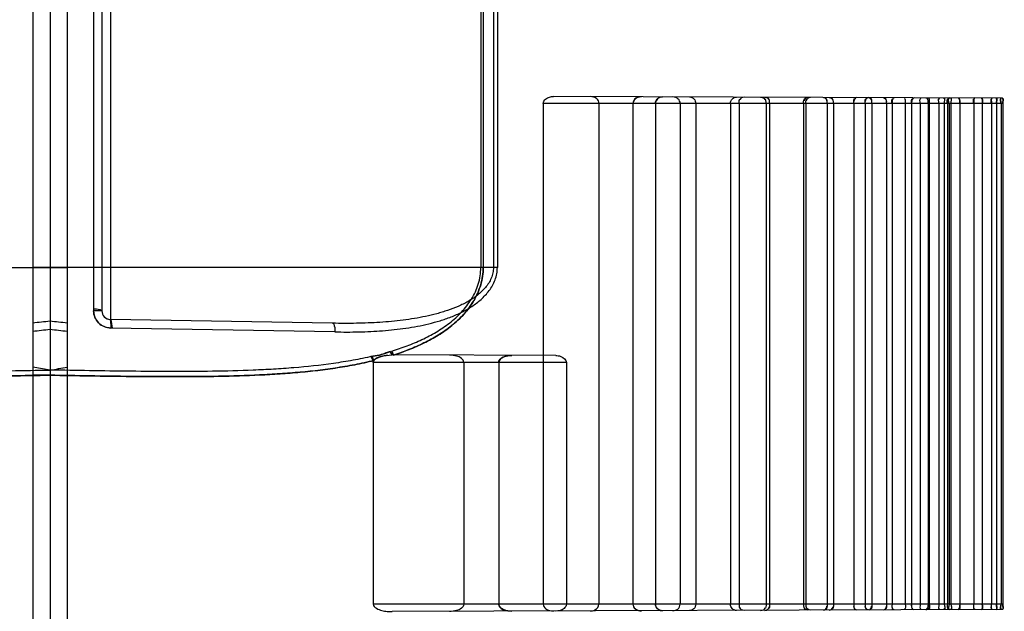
# Model space of a CAD drawing. Header units: millimetres. Extents: x 0 to 297, y 0 to 210.
# Tile 255 of 256: x 147.347 to 147.632, y 157.507 to 157.678. Entities that reach past the tile are written whole.
import ezdxf

# ---------------------------------------------------------------- set-up
doc = ezdxf.new("R2010")
doc.units = ezdxf.units.MM
doc.header["$LTSCALE"] = 16.335
doc.layers.add('INTFCLR_1', color=7, linetype='CONTINUOUS')
doc.layers.add('INTFCLR_72935', color=7, linetype='CONTINUOUS')

msp = doc.modelspace()

# ---------------------------------------------------------------- linework, layer by layer
at = {"layer": 'INTFCLR_1', "color": 6, "linetype": 'Continuous'}
for p, q in [((147.35066, 158.97451), (147.35066, 156.64235)), ((147.35566, 158.97539), (147.35566, 156.6579)), ((147.49839, 157.65397), (147.49839, 157.50897)), ((147.51452, 157.65397), (147.51452, 157.50897)), ((147.52436, 157.65397), (147.52436, 157.50897)), ((147.53088, 157.65397), (147.53088, 157.50897)), ((147.53801, 157.65397), (147.53801, 157.50897)), ((147.54252, 157.65397), (147.54252, 157.50897)), ((147.55259, 157.65397), (147.55259, 157.50897)), ((147.55507, 157.65397), (147.55507, 157.50897)), ((147.56288, 157.65397), (147.56288, 157.50897)), ((147.5639, 157.65397), (147.5639, 157.50897)), ((147.57374, 157.65397), (147.57374, 157.50897)), ((147.57437, 157.65397), (147.57437, 157.50897)), ((147.58054, 157.65397), (147.58054, 157.50897)), ((147.58236, 157.65397), (147.58236, 157.50897)), ((147.58825, 157.65397), (147.58825, 157.50897)), ((147.59151, 157.65397), (147.59151, 157.50897)), ((147.59344, 157.65397), (147.59344, 157.50897)), ((147.59774, 157.65397), (147.59774, 157.50897)), ((147.59933, 157.65397), (147.59933, 157.50897)), ((147.60317, 157.65397), (147.60317, 157.50897)), ((147.60498, 157.65397), (147.60498, 157.50897)), ((147.60745, 157.65397), (147.60745, 157.50897)), ((147.60978, 157.65397), (147.60978, 157.50897)), ((147.6101, 157.65397), (147.6101, 157.50897)), ((147.61289, 157.65397), (147.61289, 157.50897)), ((147.61445, 157.65397), (147.61445, 157.50897)), ((147.61534, 157.65397), (147.61534, 157.50897)), ((147.61583, 157.65397), (147.61583, 157.50897)), ((147.61634, 157.65397), (147.61634, 157.50897)), ((147.61891, 157.65397), (147.61891, 157.50897)), ((147.62297, 157.65397), (147.62297, 157.50897)), ((147.62544, 157.65397), (147.62544, 157.50897)), ((147.6281, 157.65397), (147.6281, 157.50897)), ((147.62955, 157.65397), (147.62955, 157.50897)), ((147.63087, 157.65397), (147.63087, 157.50897)), ((147.63135, 157.65397), (147.63135, 157.50897)), ((147.4492, 157.57897), (147.4492, 157.50897)), ((147.47539, 157.57897), (147.47539, 157.50897)), ((147.48551, 157.57897), (147.48551, 157.50897)), ((147.50511, 157.57897), (147.50511, 157.50897))]:
    msp.add_line(p, q, dxfattribs=at)
at = {"layer": 'INTFCLR_1', "color": 9, "linetype": 'Continuous'}
for p, q in [((147.37312, 157.74151), (147.37312, 157.59143)), ((147.36828, 157.73901), (147.36828, 157.59393)), ((147.37066, 157.73901), (147.37066, 157.59393)), ((147.48032, 157.72647), (147.48032, 157.60647)), ((147.48101, 157.72647), (147.48101, 157.60647)), ((147.48398, 157.72647), (147.48398, 157.60647)), ((147.48511, 157.72647), (147.48511, 157.60647)), ((147.6313, 157.65551), (147.5014, 157.65596)), ((147.63135, 157.65397), (147.49839, 157.65397)), ((147.48511, 157.60647), (147.35066, 157.60647)), ((147.37066, 157.59393), (147.36828, 157.59393)), ((147.43741, 157.59031), (147.37312, 157.59143)), ((147.43812, 157.58781), (147.37324, 157.58893)), ((147.45467, 157.58113), (147.45413, 157.58215)), ((147.45453, 157.58228), (147.45507, 157.58112)), ((147.45507, 157.58112), (147.45453, 157.58228)), ((147.502, 157.58096), (147.45467, 157.58113)), ((147.35566, 157.57677), (147.35066, 157.57765)), ((147.50511, 157.57897), (147.4492, 157.57897)), ((147.35566, 157.57527), (147.35066, 157.57527)), ((147.63135, 157.50897), (147.4492, 157.50897)), ((147.6313, 157.50743), (147.45467, 157.50682))]:
    msp.add_line(p, q, dxfattribs=at)
at = {"layer": 'INTFCLR_1', "color": 7, "linetype": 'Continuous'}
for p, q in [((147.5268, 157.65587), (147.52603, 157.65578)), ((147.53227, 157.65575), (147.53294, 157.65585)), ((147.37312, 157.59143), (147.37324, 157.58893)), ((147.37372, 157.5889), (147.37336, 157.59141)), ((147.44853, 157.5807), (147.44919, 157.5793)), ((147.44939, 157.57953), (147.44888, 157.58076)), ((147.48816, 157.58091), (147.48927, 157.581)), ((147.48927, 157.581), (147.48816, 157.58091)), ((147.48816, 157.50703), (147.48927, 157.50694)), ((147.52603, 157.50717), (147.5268, 157.50707)), ((147.53227, 157.50719), (147.53294, 157.50709))]:
    msp.add_line(p, q, dxfattribs=at)
at = {"layer": 'INTFCLR_1', "color": 6, "linetype": 'Continuous'}
for points in [[(147.4492, 157.57897), (147.4492, 157.579), (147.4492, 157.57903), (147.44921, 157.57906), (147.44921, 157.57909), (147.44921, 157.57912), (147.44922, 157.57915), (147.44923, 157.57918), (147.44923, 157.57921), (147.44924, 157.57924), (147.44925, 157.57927), (147.44927, 157.5793), (147.44928, 157.57933), (147.44929, 157.57936), (147.44931, 157.57939), (147.44933, 157.57943), (147.44935, 157.57946), (147.44937, 157.5795), (147.44939, 157.57953)], [(147.44939, 157.57953), (147.44935, 157.57946), (147.44931, 157.5794), (147.44928, 157.57934), (147.44926, 157.57927), (147.44924, 157.57921), (147.44922, 157.57915), (147.44921, 157.57909), (147.4492, 157.57903), (147.4492, 157.57897)]]:
    msp.add_lwpolyline(points, dxfattribs=at)
at = {"layer": 'INTFCLR_1', "color": 9, "linetype": 'Continuous'}
for centre, radius, start, end in [((147.37316, 157.59393), 0.0025, 180, 269), ((147.20798, 158.91411), 1.33132, 276.15231, 276.36878), ((147.22872, 158.68504), 1.10378, 276.34308, 276.60429)]:
    msp.add_arc(centre, radius, start, end, dxfattribs=at)
at = {"layer": 'INTFCLR_1', "color": 6, "linetype": 'Continuous'}
for points, knots in [([(147.49839, 157.65397), (147.49839, 157.65445), (147.49922, 157.65568), (147.50059, 157.65597), (147.5014, 157.65596)], [0, 0, 0, 0, 0.373918, 1, 1, 1, 1]), ([(147.51452, 157.65397), (147.51452, 157.65445), (147.51388, 157.6556), (147.51264, 157.65592), (147.51196, 157.65593)], [0, 0, 0, 0, 0.412139, 1, 1, 1, 1]), ([(147.53801, 157.65397), (147.53801, 157.65443), (147.53752, 157.65548), (147.53644, 157.65584), (147.53587, 157.65584)], [0, 0, 0, 0, 0.451395, 1, 1, 1, 1]), ([(147.5407, 157.65583), (147.54118, 157.65582), (147.54215, 157.65541), (147.54252, 157.65443), (147.54252, 157.65397)], [0, 0, 0, 0, 0.505611, 1, 1, 1, 1]), ([(147.55259, 157.65397), (147.55259, 157.65443), (147.55295, 157.65537), (147.55389, 157.65578), (147.55435, 157.65578)], [0, 0, 0, 0, 0.499254, 1, 1, 1, 1]), ([(147.47539, 157.57897), (147.47539, 157.57943), (147.47469, 157.58032), (147.47315, 157.58091), (147.47195, 157.58107), (147.47127, 157.58107)], [0, 0, 0, 0, 0.276775, 0.589852, 1, 1, 1, 1]), ([(147.502, 157.58096), (147.50249, 157.58096), (147.50374, 157.58083), (147.50511, 157.57977), (147.50511, 157.57897)], [0, 0, 0, 0, 0.380725, 1, 1, 1, 1]), ([(147.4492, 157.50897), (147.4492, 157.50848), (147.45016, 157.50763), (147.45162, 157.50715), (147.45318, 157.50686), (147.45419, 157.50682), (147.45467, 157.50682)], [0, 0, 0, 0, 0.239243, 0.509284, 0.768827, 1, 1, 1, 1]), ([(147.47539, 157.50897), (147.47539, 157.50851), (147.47469, 157.50762), (147.47315, 157.50703), (147.47195, 157.50688), (147.47127, 157.50687)], [0, 0, 0, 0, 0.276775, 0.589852, 1, 1, 1, 1]), ([(147.49839, 157.50897), (147.49839, 157.50849), (147.49922, 157.50726), (147.50059, 157.50698), (147.5014, 157.50698)], [0, 0, 0, 0, 0.373918, 1, 1, 1, 1]), ([(147.50511, 157.50897), (147.50511, 157.50849), (147.50425, 157.50724), (147.50284, 157.50698), (147.502, 157.50698)], [0, 0, 0, 0, 0.361968, 1, 1, 1, 1]), ([(147.51196, 157.50702), (147.51243, 157.50702), (147.51358, 157.5072), (147.51452, 157.50829), (147.51452, 157.50897)], [0, 0, 0, 0, 0.409295, 1, 1, 1, 1]), ([(147.53587, 157.5071), (147.53638, 157.5071), (147.53745, 157.50741), (147.53801, 157.50845), (147.53801, 157.50897)], [0, 0, 0, 0, 0.493607, 1, 1, 1, 1]), ([(147.54252, 157.50897), (147.54252, 157.50851), (147.54215, 157.50753), (147.54118, 157.50712), (147.5407, 157.50712)], [0, 0, 0, 0, 0.496104, 1, 1, 1, 1]), ([(147.55435, 157.50716), (147.55389, 157.50716), (147.55295, 157.50757), (147.55259, 157.50852), (147.55259, 157.50897)], [0, 0, 0, 0, 0.501458, 1, 1, 1, 1])]:
    msp.add_open_spline(points, degree=3, knots=knots, dxfattribs=at)
at = {"layer": 'INTFCLR_1', "color": 7, "linetype": 'Continuous'}
for points, knots in [([(147.5268, 157.65587), (147.52635, 157.65587), (147.52525, 157.65569), (147.52435, 157.65463), (147.52436, 157.65397)], [0, 0, 0, 0, 0.406674, 1, 1, 1, 1]), ([(147.53294, 157.65585), (147.53241, 157.65585), (147.53136, 157.65548), (147.53088, 157.65445), (147.53088, 157.65397)], [0, 0, 0, 0, 0.526217, 1, 1, 1, 1]), ([(147.36825, 157.59441), (147.36822, 157.59409), (147.3683, 157.59328), (147.36861, 157.59185), (147.36998, 157.5898), (147.37196, 157.58895), (147.37324, 157.58893)], [0, 0, 0, 0, 0.118349, 0.296303, 0.533093, 1, 1, 1, 1]), ([(147.37066, 157.59393), (147.37066, 157.594), (147.37035, 157.59411), (147.36965, 157.59439), (147.36882, 157.59436), (147.36825, 157.59441)], [0, 0, 0, 0, 0.087519, 0.314255, 1, 1, 1, 1]), ([(147.37372, 157.5889), (147.3734, 157.58887), (147.37258, 157.58896), (147.37115, 157.5893), (147.36911, 157.59067), (147.36828, 157.59266), (147.36828, 157.59393)], [0, 0, 0, 0, 0.119162, 0.298229, 0.535646, 1, 1, 1, 1]), ([(147.37066, 157.59393), (147.37066, 157.5933), (147.37121, 157.59191), (147.37266, 157.59136), (147.37336, 157.59141)], [0, 0, 0, 0, 0.471933, 1, 1, 1, 1]), ([(147.45413, 157.58215), (147.45371, 157.58201), (147.45267, 157.58164), (147.45084, 157.58101), (147.44935, 157.58084), (147.44853, 157.5807)], [0, 0, 0, 0, 0.228321, 0.572423, 1, 1, 1, 1]), ([(147.44854, 157.58069), (147.44934, 157.58087), (147.45128, 157.58104), (147.45308, 157.58181), (147.45413, 157.58215)], [0, 0, 0, 0, 0.427244, 1, 1, 1, 1]), ([(147.44919, 157.5793), (147.44933, 157.57971), (147.45013, 157.58019), (147.4519, 157.58097), (147.45351, 157.58113), (147.45467, 157.58113)], [0, 0, 0, 0, 0.221367, 0.414158, 1, 1, 1, 1]), ([(147.44939, 157.57953), (147.44966, 157.57991), (147.45093, 157.58068), (147.45233, 157.58095), (147.45328, 157.58105)], [0, 0, 0, 0, 0.327462, 1, 1, 1, 1]), ([(147.45328, 157.58105), (147.45265, 157.58099), (147.4513, 157.58073), (147.44985, 157.58017), (147.44939, 157.57953)], [0, 0, 0, 0, 0.44493, 1, 1, 1, 1]), ([(147.48816, 157.58091), (147.48768, 157.58083), (147.48662, 157.58057), (147.4855, 157.57963), (147.48551, 157.57897)], [0, 0, 0, 0, 0.426358, 1, 1, 1, 1]), ([(147.48551, 157.57897), (147.4855, 157.57944), (147.48635, 157.58049), (147.48748, 157.5808), (147.48816, 157.58091)], [0, 0, 0, 0, 0.404213, 1, 1, 1, 1]), ([(147.48551, 157.57897), (147.48551, 157.57944), (147.48623, 157.58034), (147.48766, 157.58087), (147.48873, 157.581), (147.48927, 157.581)], [0, 0, 0, 0, 0.306534, 0.644937, 1, 1, 1, 1]), ([(147.48927, 157.50694), (147.4887, 157.50694), (147.48732, 157.50705), (147.4855, 157.50805), (147.48551, 157.50897)], [0, 0, 0, 0, 0.380616, 1, 1, 1, 1]), ([(147.48551, 157.50897), (147.4855, 157.5085), (147.48635, 157.50745), (147.48748, 157.50714), (147.48816, 157.50703)], [0, 0, 0, 0, 0.404213, 1, 1, 1, 1]), ([(147.48816, 157.50703), (147.48768, 157.50711), (147.48662, 157.50738), (147.4855, 157.50832), (147.48551, 157.50897)], [0, 0, 0, 0, 0.426358, 1, 1, 1, 1]), ([(147.52436, 157.50897), (147.52436, 157.50843), (147.52508, 157.50734), (147.52623, 157.50708), (147.5268, 157.50707)], [0, 0, 0, 0, 0.483573, 1, 1, 1, 1]), ([(147.53294, 157.50709), (147.53241, 157.50709), (147.53136, 157.50746), (147.53088, 157.50849), (147.53088, 157.50897)], [0, 0, 0, 0, 0.526217, 1, 1, 1, 1])]:
    msp.add_open_spline(points, degree=3, knots=knots, dxfattribs=at)
for points in [[(147.52603, 157.65578), (147.52553, 157.65565), (147.52472, 157.65548), (147.52472, 157.65497)], [(147.53088, 157.65397), (147.53088, 157.65451), (147.5311, 157.65524), (147.53161, 157.6554)], [(147.52436, 157.50897), (147.52436, 157.50852), (147.52451, 157.50785), (147.52495, 157.50774)], [(147.53088, 157.50897), (147.53088, 157.50844), (147.5311, 157.5077), (147.53161, 157.50754)]]:
    msp.add_open_spline(points, degree=3, dxfattribs=at)
at = {"layer": 'INTFCLR_1', "color": 6, "linetype": 'Continuous'}
for points in [[(147.55507, 157.65397), (147.55507, 157.65443), (147.55507, 157.65526), (147.55552, 157.65526)], [(147.55657, 157.65577), (147.5561, 157.65577), (147.55535, 157.6555), (147.55535, 157.65502)], [(147.5613, 157.65575), (147.56178, 157.65575), (147.56256, 157.65553), (147.56256, 157.65505)], [(147.56288, 157.65397), (147.56288, 157.65442), (147.56286, 157.65523), (147.56242, 157.65523)], [(147.56255, 157.65575), (147.56307, 157.65575), (147.56376, 157.65528), (147.56376, 157.65476)], [(147.5639, 157.65397), (147.5639, 157.65442), (147.56394, 157.65525), (147.56349, 157.65525)], [(147.57374, 157.65397), (147.57374, 157.65449), (147.57375, 157.65544), (147.57427, 157.65543)], [(147.57487, 157.65571), (147.57441, 157.65571), (147.57387, 157.65522), (147.57387, 157.65476)], [(147.57437, 157.65397), (147.57437, 157.65449), (147.57445, 157.65542), (147.57497, 157.65542)], [(147.57569, 157.6557), (147.57519, 157.6557), (147.57451, 157.65525), (147.57451, 157.65474)], [(147.57953, 157.65569), (147.58004, 157.65569), (147.58049, 157.65501), (147.58049, 157.65451)], [(147.58054, 157.65397), (147.58054, 157.65448), (147.58058, 157.65542), (147.58007, 157.65543)], [(147.58116, 157.65568), (147.58164, 157.65568), (147.58223, 157.65522), (147.58223, 157.65475)], [(147.58236, 157.65397), (147.58236, 157.65448), (147.58233, 157.65541), (147.58182, 157.65541)], [(147.58825, 157.65397), (147.58825, 157.65447), (147.58815, 157.65541), (147.58865, 157.65541)], [(147.58909, 157.65566), (147.58863, 157.65566), (147.58829, 157.65497), (147.58829, 157.65451)], [(147.59151, 157.65397), (147.59151, 157.65447), (147.59149, 157.65539), (147.59198, 157.65539)], [(147.59252, 157.65564), (147.59202, 157.65565), (147.59156, 157.65499), (147.59156, 157.65449)], [(147.59268, 157.65564), (147.59313, 157.65564), (147.5934, 157.65496), (147.5934, 157.65451)], [(147.59344, 157.65397), (147.59344, 157.65446), (147.59357, 157.6554), (147.59308, 157.6554)], [(147.59683, 157.65563), (147.59729, 157.65563), (147.59769, 157.65501), (147.59769, 157.65456)], [(147.59774, 157.65397), (147.59774, 157.65446), (147.59781, 157.65538), (147.59732, 157.65538)], [(147.59933, 157.65397), (147.59933, 157.65445), (147.59915, 157.65539), (147.59964, 157.65539)], [(147.59995, 157.65562), (147.59945, 157.65562), (147.59934, 157.65475), (147.59934, 157.65424)], [(147.60317, 157.65397), (147.60317, 157.65445), (147.60338, 157.65539), (147.6029, 157.65539)], [(147.60498, 157.65397), (147.60498, 157.65445), (147.60487, 157.65536), (147.60534, 157.65536)], [(147.60574, 157.6556), (147.60523, 157.6556), (147.60499, 157.65478), (147.60499, 157.65427)], [(147.60745, 157.65397), (147.60745, 157.65445), (147.6072, 157.65538), (147.60767, 157.65538)], [(147.60909, 157.65559), (147.60959, 157.65558), (147.60977, 157.65476), (147.60977, 157.65427)], [(147.60978, 157.65397), (147.60978, 157.65444), (147.60992, 157.65535), (147.60945, 157.65535)], [(147.6101, 157.65397), (147.6101, 157.65444), (147.61039, 157.65537), (147.60992, 157.65537)], [(147.6101, 157.65397), (147.6101, 157.65442), (147.61039, 157.65531), (147.60994, 157.65531)], [(147.61289, 157.65397), (147.61289, 157.65447), (147.61256, 157.65545), (147.61306, 157.65545)], [(147.61289, 157.65397), (147.61289, 157.65444), (147.61256, 157.65537), (147.61303, 157.65537)], [(147.61445, 157.65397), (147.61445, 157.65446), (147.61482, 157.65545), (147.61433, 157.65545)], [(147.61445, 157.65397), (147.61445, 157.65444), (147.61481, 157.65536), (147.61435, 157.65536)], [(147.61534, 157.65397), (147.61534, 157.65444), (147.61515, 157.65534), (147.61562, 157.65534)], [(147.61591, 157.65556), (147.61544, 157.65556), (147.61535, 157.65474), (147.61535, 157.65427)], [(147.61583, 157.65397), (147.61583, 157.65446), (147.6154, 157.65544), (147.61589, 157.65544)], [(147.61583, 157.65397), (147.61583, 157.65444), (147.61542, 157.65536), (147.61588, 157.65536)], [(147.61634, 157.65397), (147.61634, 157.65446), (147.6168, 157.65544), (147.61631, 157.65544)], [(147.61634, 157.65397), (147.61634, 157.65443), (147.61678, 157.65535), (147.61632, 157.65536)], [(147.61842, 157.65555), (147.61887, 157.65555), (147.61891, 157.65473), (147.61891, 157.65427)], [(147.61891, 157.65397), (147.61891, 157.65444), (147.61913, 157.65534), (147.61866, 157.65534)], [(147.62297, 157.65397), (147.62297, 157.65443), (147.62271, 157.65534), (147.62317, 157.65533)], [(147.62336, 157.65554), (147.62283, 157.65554), (147.62297, 157.65451), (147.62297, 157.65397)], [(147.62511, 157.65553), (147.62564, 157.65553), (147.62544, 157.6545), (147.62544, 157.65397)], [(147.62544, 157.65397), (147.62544, 157.65443), (147.62573, 157.65533), (147.62528, 157.65533)], [(147.6281, 157.65397), (147.6281, 157.65442), (147.62777, 157.65533), (147.62822, 157.65532)], [(147.62834, 157.65552), (147.62781, 157.65552), (147.6281, 157.65449), (147.6281, 157.65397)], [(147.62937, 157.65552), (147.62989, 157.65551), (147.62955, 157.65449), (147.62955, 157.65397)], [(147.62955, 157.65397), (147.62955, 157.65442), (147.62991, 157.65531), (147.62946, 157.65532)], [(147.63096, 157.65551), (147.63045, 157.65551), (147.63087, 157.65449), (147.63087, 157.65397)], [(147.63087, 157.65397), (147.63087, 157.65442), (147.63047, 157.65532), (147.63092, 157.65532)], [(147.6313, 157.65551), (147.63181, 157.65551), (147.63135, 157.65448), (147.63135, 157.65397)], [(147.63135, 157.65397), (147.63135, 157.65442), (147.63177, 157.65531), (147.63132, 157.65531)], [(147.55507, 157.50897), (147.55507, 157.50852), (147.55507, 157.50768), (147.55552, 157.50769)], [(147.55657, 157.50717), (147.5561, 157.50717), (147.55535, 157.50744), (147.55535, 157.50792)], [(147.5613, 157.50719), (147.56178, 157.50719), (147.56256, 157.50741), (147.56256, 157.50789)], [(147.56288, 157.50897), (147.56288, 157.50852), (147.56286, 157.50771), (147.56242, 157.50771)], [(147.56255, 157.50719), (147.56307, 157.5072), (147.56376, 157.50766), (147.56376, 157.50818)], [(147.5639, 157.50897), (147.5639, 157.50852), (147.56394, 157.50769), (147.56349, 157.50769)], [(147.57374, 157.50897), (147.57374, 157.50845), (147.57375, 157.50751), (147.57427, 157.50751)], [(147.57487, 157.50724), (147.57441, 157.50723), (147.57387, 157.50772), (147.57387, 157.50818)], [(147.57437, 157.50897), (147.57437, 157.50845), (147.57445, 157.50752), (147.57497, 157.50753)], [(147.57569, 157.50724), (147.57519, 157.50724), (147.57451, 157.50769), (147.57451, 157.5082)], [(147.57953, 157.50725), (147.58004, 157.50725), (147.58049, 157.50793), (147.58049, 157.50844)], [(147.58054, 157.50897), (147.58054, 157.50846), (147.58058, 157.50752), (147.58007, 157.50752)], [(147.58116, 157.50726), (147.58164, 157.50726), (147.58223, 157.50772), (147.58223, 157.5082)], [(147.58236, 157.50897), (147.58236, 157.50846), (147.58233, 157.50754), (147.58182, 157.50753)], [(147.58825, 157.50897), (147.58825, 157.50847), (147.58815, 157.50753), (147.58865, 157.50753)], [(147.58909, 157.50729), (147.58863, 157.50728), (147.58829, 157.50797), (147.58829, 157.50844)], [(147.59151, 157.50897), (147.59151, 157.50847), (147.59149, 157.50755), (147.59198, 157.50755)], [(147.59252, 157.5073), (147.59202, 157.5073), (147.59156, 157.50795), (147.59156, 157.50845)], [(147.59268, 157.5073), (147.59313, 157.5073), (147.5934, 157.50799), (147.5934, 157.50843)], [(147.59344, 157.50897), (147.59344, 157.50848), (147.59357, 157.50754), (147.59308, 157.50754)], [(147.59683, 157.50731), (147.59729, 157.50731), (147.59769, 157.50793), (147.59769, 157.50839)], [(147.59774, 157.50897), (147.59774, 157.50848), (147.59781, 157.50757), (147.59732, 157.50756)], [(147.59933, 157.50897), (147.59933, 157.50849), (147.59915, 157.50756), (147.59964, 157.50756)], [(147.59995, 157.50732), (147.59945, 157.50732), (147.59934, 157.5082), (147.59934, 157.5087)], [(147.60317, 157.50897), (147.60317, 157.50849), (147.60338, 157.50755), (147.6029, 157.50755)], [(147.60498, 157.50897), (147.60498, 157.50849), (147.60487, 157.50758), (147.60534, 157.50758)], [(147.60574, 157.50734), (147.60523, 157.50734), (147.60499, 157.50817), (147.60499, 157.50868)], [(147.60745, 157.50897), (147.60745, 157.5085), (147.6072, 157.50756), (147.60767, 157.50756)], [(147.60909, 157.50736), (147.60959, 157.50736), (147.60977, 157.50818), (147.60977, 157.50867)], [(147.60978, 157.50897), (147.60978, 157.5085), (147.60992, 157.50759), (147.60945, 157.50759)], [(147.6101, 157.50897), (147.6101, 157.5085), (147.61039, 157.50757), (147.60992, 157.50757)], [(147.6101, 157.50897), (147.6101, 157.50852), (147.61039, 157.50764), (147.60994, 157.50763)], [(147.61289, 157.50897), (147.61289, 157.50848), (147.61256, 157.50749), (147.61306, 157.50749)], [(147.61289, 157.50897), (147.61289, 157.5085), (147.61256, 157.50757), (147.61303, 157.50757)], [(147.61445, 157.50897), (147.61445, 157.50848), (147.61482, 157.5075), (147.61433, 157.5075)], [(147.61445, 157.50897), (147.61445, 157.50851), (147.61481, 157.50758), (147.61435, 157.50758)], [(147.61534, 157.50897), (147.61534, 157.50851), (147.61515, 157.5076), (147.61562, 157.5076)], [(147.61591, 157.50738), (147.61544, 157.50738), (147.61535, 157.5082), (147.61535, 157.50867)], [(147.61583, 157.50897), (147.61583, 157.50848), (147.6154, 157.5075), (147.61589, 157.5075)], [(147.61583, 157.50897), (147.61583, 157.50851), (147.61542, 157.50758), (147.61588, 157.50758)], [(147.61634, 157.50897), (147.61634, 157.50848), (147.6168, 157.5075), (147.61631, 157.5075)], [(147.61634, 157.50897), (147.61634, 157.50851), (147.61678, 157.50759), (147.61632, 157.50759)], [(147.61842, 157.50739), (147.61887, 157.50739), (147.61891, 157.50822), (147.61891, 157.50867)], [(147.61891, 157.50897), (147.61891, 157.50851), (147.61913, 157.5076), (147.61866, 157.5076)], [(147.62297, 157.50897), (147.62297, 157.50851), (147.62271, 157.50761), (147.62317, 157.50761)], [(147.62336, 157.50741), (147.62283, 157.5074), (147.62297, 157.50843), (147.62297, 157.50897)], [(147.62511, 157.50741), (147.62564, 157.50741), (147.62544, 157.50844), (147.62544, 157.50897)], [(147.62544, 157.50897), (147.62544, 157.50852), (147.62573, 157.50762), (147.62528, 157.50761)], [(147.6281, 157.50897), (147.6281, 157.50852), (147.62777, 157.50762), (147.62822, 157.50762)], [(147.62834, 157.50742), (147.62781, 157.50742), (147.6281, 157.50845), (147.6281, 157.50897)], [(147.62937, 157.50743), (147.62989, 157.50743), (147.62955, 157.50845), (147.62955, 157.50897)], [(147.62955, 157.50897), (147.62955, 157.50852), (147.62991, 157.50763), (147.62946, 157.50763)], [(147.63096, 157.50743), (147.63045, 157.50743), (147.63087, 157.50846), (147.63087, 157.50897)], [(147.63087, 157.50897), (147.63087, 157.50852), (147.63047, 157.50762), (147.63092, 157.50763)], [(147.6313, 157.50743), (147.63181, 157.50744), (147.63135, 157.50846), (147.63135, 157.50897)], [(147.63135, 157.50897), (147.63135, 157.50852), (147.63177, 157.50763), (147.63132, 157.50763)]]:
    msp.add_open_spline(points, degree=3, dxfattribs=at)
at = {"layer": 'INTFCLR_1', "color": 9, "linetype": 'Continuous'}
for points, knots in [([(147.48398, 157.60647), (147.48398, 157.60594), (147.48387, 157.60487), (147.48338, 157.60334), (147.48263, 157.60192), (147.48168, 157.60063), (147.48057, 157.59947), (147.47935, 157.59842), (147.47804, 157.59748), (147.4762, 157.59635), (147.47377, 157.59515), (147.47123, 157.59418), (147.46915, 157.59352), (147.46704, 157.59291), (147.46328, 157.59202), (147.45779, 157.59113), (147.45222, 157.59062), (147.44772, 157.59039), (147.44315, 157.59026), (147.43971, 157.59027), (147.43741, 157.59031)], [0, 0, 0, 0, 0.030062, 0.060238, 0.090311, 0.120578, 0.150842, 0.181066, 0.211521, 0.242136, 0.303191, 0.364665, 0.395704, 0.426889, 0.48923, 0.614486, 0.74127, 0.805385, 0.869962, 1, 1, 1, 1]), ([(147.43812, 157.58781), (147.44043, 157.58777), (147.44502, 157.58777), (147.45188, 157.58809), (147.45864, 157.5888), (147.46419, 157.58984), (147.46853, 157.59102), (147.47119, 157.59194), (147.47327, 157.5928), (147.47531, 157.59375), (147.47776, 157.59513), (147.48002, 157.59682), (147.48166, 157.59842), (147.48278, 157.59976), (147.48375, 157.60125), (147.48451, 157.60288), (147.485, 157.60464), (147.48511, 157.60586), (147.48511, 157.60647)], [0, 0, 0, 0, 0.126447, 0.251299, 0.374875, 0.497872, 0.559525, 0.620986, 0.651723, 0.682501, 0.743704, 0.805186, 0.836613, 0.868537, 0.900785, 0.933489, 0.966362, 1, 1, 1, 1]), ([(147.45453, 157.58228), (147.45528, 157.58251), (147.45677, 157.58299), (147.45972, 157.58404), (147.46331, 157.58554), (147.46744, 157.5877), (147.47068, 157.58987), (147.47307, 157.59187), (147.47475, 157.59351), (147.47629, 157.59531), (147.47765, 157.59726), (147.47879, 157.59939), (147.47965, 157.60165), (147.48019, 157.60403), (147.48032, 157.60566), (147.48032, 157.60647)], [0, 0, 0, 0, 0.062207, 0.124497, 0.248152, 0.370925, 0.494245, 0.5563, 0.618206, 0.680441, 0.743606, 0.807019, 0.87117, 0.935386, 1, 1, 1, 1]), ([(147.48101, 157.60647), (147.48101, 157.60562), (147.48089, 157.60392), (147.48034, 157.60143), (147.47948, 157.59906), (147.47834, 157.59684), (147.47697, 157.5948), (147.47492, 157.5923), (147.47257, 157.59011), (147.47003, 157.58819), (147.46738, 157.58644), (147.4646, 157.58492), (147.46172, 157.58359), (147.45881, 157.58239), (147.45657, 157.5816), (147.45507, 157.58112)], [0, 0, 0, 0, 0.065947, 0.131433, 0.196508, 0.260534, 0.324192, 0.386687, 0.510117, 0.571821, 0.633166, 0.755675, 0.816974, 0.878047, 1, 1, 1, 1]), ([(147.45507, 157.58112), (147.45583, 157.58136), (147.45733, 157.58187), (147.4603, 157.58297), (147.46391, 157.58455), (147.46807, 157.58682), (147.47132, 157.58909), (147.47373, 157.59118), (147.47542, 157.5929), (147.47696, 157.59478), (147.47833, 157.59684), (147.47947, 157.59906), (147.48034, 157.60143), (147.48089, 157.60392), (147.48101, 157.60562), (147.48101, 157.60647)], [0, 0, 0, 0, 0.061295, 0.122703, 0.244816, 0.366392, 0.488992, 0.550931, 0.61291, 0.675445, 0.739155, 0.803368, 0.868569, 0.934027, 1, 1, 1, 1]), ([(147.43741, 157.59031), (147.43771, 157.5903), (147.43809, 157.58914), (147.43813, 157.5884), (147.43812, 157.58781)], [0, 0, 0, 0, 0.336313, 1, 1, 1, 1]), ([(147.44888, 157.58076), (147.44705, 157.58032), (147.44426, 157.57975), (147.44053, 157.57911), (147.43482, 157.57824), (147.42809, 157.57753), (147.42034, 157.577), (147.41251, 157.57661), (147.40266, 157.57637), (147.39082, 157.57632), (147.37895, 157.57641), (147.36722, 157.57657), (147.35946, 157.5767), (147.35566, 157.57677)], [0, 0, 0, 0, 0.060491, 0.091021, 0.121719, 0.245482, 0.308009, 0.370944, 0.497201, 0.623818, 0.750836, 0.878266, 1, 1, 1, 1]), ([(147.44939, 157.57953), (147.44755, 157.57908), (147.44475, 157.57847), (147.44099, 157.57779), (147.43526, 157.57688), (147.42849, 157.57613), (147.42069, 157.57557), (147.41281, 157.57516), (147.40291, 157.5749), (147.391, 157.57483), (147.37905, 157.57491), (147.36727, 157.57507), (147.35947, 157.5752), (147.35566, 157.57527)], [0, 0, 0, 0, 0.060616, 0.091174, 0.121909, 0.24575, 0.308279, 0.371232, 0.497491, 0.624105, 0.751121, 0.878548, 1, 1, 1, 1]), ([(147.35566, 157.57527), (147.3595, 157.5752), (147.36735, 157.57507), (147.3792, 157.57491), (147.39116, 157.57483), (147.40306, 157.5749), (147.41487, 157.57522), (147.42369, 157.57575), (147.42954, 157.57628), (147.43339, 157.57669), (147.43817, 157.57732), (147.44383, 157.57827), (147.44755, 157.57908), (147.44939, 157.57953)], [0, 0, 0, 0, 0.122444, 0.250514, 0.377762, 0.504193, 0.62984, 0.754826, 0.785978, 0.816977, 0.87851, 0.939479, 1, 1, 1, 1])]:
    msp.add_open_spline(points, degree=3, knots=knots, dxfattribs=at)
at = {"layer": 'INTFCLR_72935', "color": 6, "linetype": 'Continuous'}
for p, q in [((147.35566, 158.97539), (147.35566, 156.64147)), ((147.36066, 158.97451), (147.36066, 156.64235))]:
    msp.add_line(p, q, dxfattribs=at)
at = {"layer": 'INTFCLR_72935', "color": 9, "linetype": 'Continuous'}
msp.add_line((147.22621, 157.60647), (147.36066, 157.60647), dxfattribs=at)
for centre, radius, start, end in [((147.50334, 158.91411), 1.33132, 263.63122, 263.84769), ((147.48261, 158.68504), 1.10378, 263.39571, 263.65692)]:
    msp.add_arc(centre, radius, start, end, dxfattribs=at)
at = {"layer": 'INTFCLR_72935', "color": 6, "linetype": 'Continuous'}
for centre, radius, start in [((147.19014, 158.51578), 0.95353, 279.99692), ((147.19014, 158.51575), 0.95349, 279.99691)]:
    msp.add_arc(centre, radius, start, 280.30214, dxfattribs=at)
at = {"layer": 'INTFCLR_72935', "color": 9, "linetype": 'Continuous'}
for points, knots in [([(147.26245, 157.58076), (147.26428, 157.58032), (147.26706, 157.57975), (147.2708, 157.57911), (147.2765, 157.57824), (147.28323, 157.57753), (147.29098, 157.577), (147.29882, 157.57661), (147.30866, 157.57637), (147.3205, 157.57632), (147.33238, 157.57641), (147.3441, 157.57657), (147.35187, 157.5767), (147.35566, 157.57677)], [0, 0, 0, 0, 0.060491, 0.091021, 0.121719, 0.245482, 0.308009, 0.370944, 0.497201, 0.623818, 0.750836, 0.878266, 1, 1, 1, 1]), ([(147.35566, 157.57527), (147.35183, 157.5752), (147.34397, 157.57507), (147.33213, 157.57491), (147.32016, 157.57483), (147.30827, 157.5749), (147.29645, 157.57522), (147.28763, 157.57575), (147.28179, 157.57628), (147.27793, 157.57669), (147.27316, 157.57732), (147.2675, 157.57827), (147.26378, 157.57908), (147.26194, 157.57953)], [0, 0, 0, 0, 0.122444, 0.250514, 0.377762, 0.504193, 0.62984, 0.754826, 0.785978, 0.816977, 0.87851, 0.939479, 1, 1, 1, 1]), ([(147.26194, 157.57953), (147.26378, 157.57908), (147.26658, 157.57847), (147.27034, 157.57779), (147.27607, 157.57688), (147.28284, 157.57613), (147.29064, 157.57557), (147.29852, 157.57516), (147.30842, 157.5749), (147.32033, 157.57483), (147.33227, 157.57491), (147.34406, 157.57507), (147.35186, 157.5752), (147.35566, 157.57527)], [0, 0, 0, 0, 0.060616, 0.091174, 0.121909, 0.24575, 0.308279, 0.371232, 0.497491, 0.624105, 0.751121, 0.878548, 1, 1, 1, 1])]:
    msp.add_open_spline(points, degree=3, knots=knots, dxfattribs=at)

doc.saveas('drawing.dxf')
